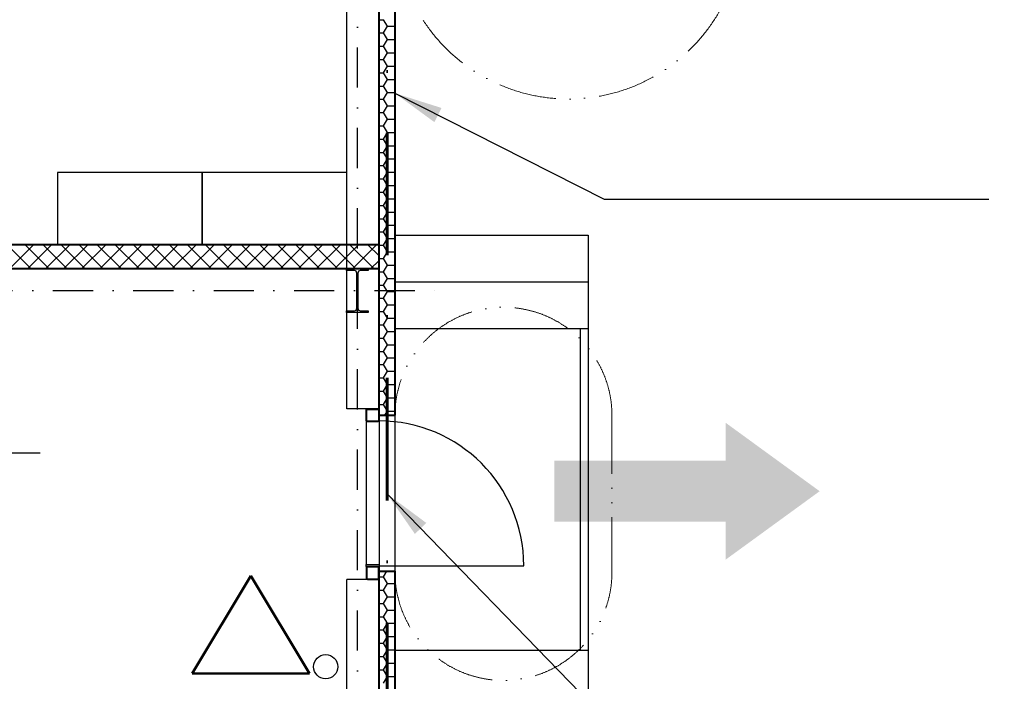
# Model space of a CAD drawing. Header units: millimetres. Extents: x 2886542 to 7567581, y -792623 to 134766.
# Tile 235 of 256: x 4805315 to 4811439, y -347867 to -343754. Entities that reach past the tile are written whole.
import ezdxf

# ---------------------------------------------------------------- set-up
doc = ezdxf.new("R2010")
doc.units = ezdxf.units.MM
for name, pattern in [('ACAD_ISO04W100', [30, 24, -3, 0, -3]), ('ACAD_ISO12W100', [21, 12, -3, 0, -3, 0, -3]), ('DASHDOT', [1, 0.5, -0.25, 0, -0.25]), ('DASHDOTX2', [50.8, 25.4, -12.7, 0, -12.7]), ('XKITLINE00', [0])]:
    doc.linetypes.add(name, pattern=pattern)
doc.layers.add('CKPROSTUPY_NADROVINOU', color=7, linetype='DASHDOT', lineweight=25)
doc.layers.add('IN_NS_TLUSTA', color=1, linetype='Continuous', lineweight=40)
doc.layers.add('IN_NS_VYPLNE OTVORU', color=16, linetype='Continuous')
doc.layers.add('požárničina', color=10, linetype='Continuous')
doc.styles.add('ROMANT', font='romant')
doc.dimstyles.new('úhlová', dxfattribs={"dimscale": 0.2, "dimtxt": 2.5, "dimasz": 1.5, "dimexe": 0, "dimexo": 3, "dimgap": 1, "dimtad": 1, "dimdec": 0, "dimzin": 0, "dimdsep": 46, "dimtxsty": 'ROMANT', "dimcen": 5, "dimclrd": 256, "dimclre": 256, "dimclrt": 7, "dimadec": 1, "dimazin": 0, "dimtfac": 1, "dimtdec": 0, "dimtix": 1, "dimtmove": 2, "dimatfit": 3, "dimfxl": 0, "dimtvp": 2, "dimtolj": 1, "dimtzin": 0, "dimarcsym": 0})

msp = doc.modelspace()

# ---------------------------------------------------------------- hatches: boundary and pattern name
at = {"layer": 'požárničina', "linetype": 'ACAD_ISO04W100', "lineweight": 50, "ltscale": 50, "extrusion": (0, 0, -1)}
h = msp.add_hatch(color=256, dxfattribs=at)
h.paths.add_polyline_path([(-4809706.3, -346495.6), (-4808641.3, -346495.6), (-4808641.3, -346875.2), (-4809706.3, -346875.2)])
h.paths.add_polyline_path([(-4809706.3, -346260), (-4809706.3, -346495.6), (-4809706.3, -346875.2), (-4809706.3, -347110.8), (-4810290.8, -346685.4)])

# ---------------------------------------------------------------- linework, layer by layer
at = {"layer": 'CKPROSTUPY_NADROVINOU', "color": 0, "ltscale": 500}
for p, q in [((4807415.4, -361679.5), (4807415.4, -334462.1)), ((4743509.4, -345438.4), (4807982.6, -345438.4))]:
    msp.add_line(p, q, dxfattribs=at)
at = {"layer": 'IN_NS_TLUSTA', "color": 0}
for p, q in [((4807550.4, -346213.4), (4807550.4, -343163.4)), ((4807650.4, -346213.4), (4807650.4, -343163.4)), ((4807550.4, -345153.4), (4804830.4, -345153.4)), ((4807550.4, -345303.4), (4804830.4, -345303.4)), ((4807550.4, -346213.4), (4807650.4, -346213.4)), ((4807550.4, -347953.4), (4807550.4, -347183.4)), ((4807550.4, -347183.4), (4807650.4, -347183.4)), ((4807650.4, -347953.4), (4807650.4, -347183.4))]:
    msp.add_line(p, q, dxfattribs=at)
at = {"layer": 'IN_NS_VYPLNE OTVORU', "color": 0}
for p, q in [((4807350.4, -346173.4), (4807350.4, -339153.4)), ((4807550.4, -343753.5), (4807578.4, -343753.5)), ((4807602.2, -343794.8), (4807578.4, -343753.5)), ((4807550.4, -343836), (4807578.4, -343836)), ((4807578.4, -343836), (4807602.2, -343794.8)), ((4807602.2, -343877.3), (4807578.4, -343836)), ((4807602.2, -343794.8), (4807649.8, -343794.8)), ((4807649.8, -343794.8), (4807650.4, -343793.7)), ((4807650.4, -343795.8), (4807649.8, -343794.8)), ((4807578.4, -343918.5), (4807602.2, -343877.3)), ((4807602.2, -343877.3), (4807649.8, -343877.3)), ((4807649.8, -343877.3), (4807650.4, -343876.2)), ((4807650.4, -343878.3), (4807649.8, -343877.3)), ((4807550.4, -343918.5), (4807578.4, -343918.5)), ((4807602.2, -343959.8), (4807578.4, -343918.5)), ((4807578.4, -344001), (4807602.2, -343959.8)), ((4807602.2, -343959.8), (4807649.8, -343959.8)), ((4807649.8, -343959.8), (4807650.4, -343958.7)), ((4807650.4, -343960.8), (4807649.8, -343959.8)), ((4807550.4, -344001), (4807578.4, -344001)), ((4807602.2, -344042.3), (4807578.4, -344001)), ((4807550.4, -344083.5), (4807578.4, -344083.5)), ((4807578.4, -344083.5), (4807602.2, -344042.3)), ((4807602.2, -344124.7), (4807578.4, -344083.5)), ((4807602.2, -344042.3), (4807649.8, -344042.3)), ((4807649.8, -344042.3), (4807650.4, -344041.2)), ((4807650.4, -344043.3), (4807649.8, -344042.3)), ((4807578.4, -344166), (4807602.2, -344124.7)), ((4807602.2, -344124.7), (4807649.8, -344124.7)), ((4807649.8, -344124.7), (4807650.4, -344123.7)), ((4807650.4, -344125.8), (4807649.8, -344124.7)), ((4807550.4, -344166), (4807578.4, -344166)), ((4807602.2, -344207.2), (4807578.4, -344166)), ((4807578.4, -344248.5), (4807602.2, -344207.2)), ((4807602.2, -344207.2), (4807649.8, -344207.2)), ((4807649.8, -344207.2), (4807650.4, -344206.2)), ((4807650.4, -344208.3), (4807649.8, -344207.2)), ((4807550.4, -344248.5), (4807578.4, -344248.5)), ((4807602.2, -344289.7), (4807578.4, -344248.5)), ((4807550.4, -344331), (4807578.4, -344331)), ((4807578.4, -344331), (4807602.2, -344289.7)), ((4807602.2, -344372.2), (4807578.4, -344331)), ((4807602.2, -344289.7), (4807649.8, -344289.7)), ((4807649.8, -344289.7), (4807650.4, -344288.7)), ((4807650.4, -344290.8), (4807649.8, -344289.7)), ((4807578.4, -344413.5), (4807602.2, -344372.2)), ((4807602.2, -344372.2), (4807649.8, -344372.2)), ((4807649.8, -344372.2), (4807650.4, -344371.2)), ((4807650.4, -344373.2), (4807649.8, -344372.2)), ((4807550.4, -344413.5), (4807578.4, -344413.5)), ((4807602.2, -344454.7), (4807578.4, -344413.5)), ((4807578.4, -344495.9), (4807602.2, -344454.7)), ((4807602.2, -344454.7), (4807649.8, -344454.7)), ((4807649.8, -344454.7), (4807650.4, -344453.7)), ((4807650.4, -344455.7), (4807649.8, -344454.7)), ((4807550.4, -344495.9), (4807578.4, -344495.9)), ((4807602.2, -344537.2), (4807578.4, -344495.9)), ((4807550.4, -344578.4), (4807578.4, -344578.4)), ((4807578.4, -344578.4), (4807602.2, -344537.2)), ((4807602.2, -344619.7), (4807578.4, -344578.4)), ((4807602.2, -344537.2), (4807649.8, -344537.2)), ((4807649.8, -344537.2), (4807650.4, -344536.1)), ((4807650.4, -344538.2), (4807649.8, -344537.2)), ((4807578.4, -344660.9), (4807602.2, -344619.7)), ((4807602.2, -344619.7), (4807649.8, -344619.7)), ((4807649.8, -344619.7), (4807650.4, -344618.6)), ((4807650.4, -344620.7), (4807649.8, -344619.7)), ((4807550.4, -344660.9), (4807578.4, -344660.9)), ((4807602.2, -344702.2), (4807578.4, -344660.9)), ((4807578.4, -344743.4), (4807602.2, -344702.2)), ((4807602.2, -344702.2), (4807649.8, -344702.2)), ((4807649.8, -344702.2), (4807650.4, -344701.1)), ((4807650.4, -344703.2), (4807649.8, -344702.2)), ((4807550.4, -344743.4), (4807578.4, -344743.4)), ((4807602.2, -344784.7), (4807578.4, -344743.4)), ((4807550.4, -344825.9), (4807578.4, -344825.9)), ((4807578.4, -344825.9), (4807602.2, -344784.7)), ((4807602.2, -344867.1), (4807578.4, -344825.9)), ((4807602.2, -344784.7), (4807649.8, -344784.7)), ((4807649.8, -344784.7), (4807650.4, -344783.6)), ((4807650.4, -344785.7), (4807649.8, -344784.7)), ((4807578.4, -344908.4), (4807602.2, -344867.1)), ((4807602.2, -344867.1), (4807649.8, -344867.1)), ((4807649.8, -344867.1), (4807650.4, -344866.1)), ((4807650.4, -344868.2), (4807649.8, -344867.1)), ((4807550.4, -344908.4), (4807578.4, -344908.4)), ((4807602.2, -344949.6), (4807578.4, -344908.4)), ((4807578.4, -344990.9), (4807602.2, -344949.6)), ((4807602.2, -344949.6), (4807649.8, -344949.6)), ((4807649.8, -344949.6), (4807650.4, -344948.6)), ((4807650.4, -344950.7), (4807649.8, -344949.6)), ((4807550.4, -344990.9), (4807578.4, -344990.9)), ((4807602.2, -345032.1), (4807578.4, -344990.9)), ((4807578.4, -345073.4), (4807602.2, -345032.1)), ((4807602.2, -345032.1), (4807649.8, -345032.1)), ((4807649.8, -345032.1), (4807650.4, -345031.1)), ((4807650.4, -345033.2), (4807649.8, -345032.1)), ((4807550.4, -345073.4), (4807578.4, -345073.4)), ((4807602.2, -345114.6), (4807578.4, -345073.4)), ((4807578.4, -345155.9), (4807602.2, -345114.6)), ((4807602.2, -345114.6), (4807649.8, -345114.6)), ((4807649.8, -345114.6), (4807650.4, -345113.6)), ((4807650.4, -345115.6), (4807649.8, -345114.6)), ((4807650.4, -345093.4), (4808850.4, -345093.4)), ((4808850.4, -345093.4), (4808850.4, -348253.4)), ((4805386.4, -345303.4), (4805236.5, -345153.4)), ((4805251.8, -345303.4), (4805401.8, -345153.4)), ((4805498.7, -345303.4), (4805348.7, -345153.4)), ((4805364.1, -345303.4), (4805514, -345153.4)), ((4805611, -345303.4), (4805461, -345153.4)), ((4805476.3, -345303.4), (4805626.3, -345153.4)), ((4805723.2, -345303.4), (4805573.2, -345153.4)), ((4805588.6, -345303.4), (4805738.5, -345153.4)), ((4805835.5, -345303.4), (4805685.5, -345153.4)), ((4805700.8, -345303.4), (4805850.8, -345153.4)), ((4805947.7, -345303.4), (4805797.7, -345153.4)), ((4805813.1, -345303.4), (4805963.1, -345153.4)), ((4806060, -345303.4), (4805910, -345153.4)), ((4805925.3, -345303.4), (4806075.3, -345153.4)), ((4806172.2, -345303.4), (4806022.2, -345153.4)), ((4806037.6, -345303.4), (4806187.6, -345153.4)), ((4806284.5, -345303.4), (4806134.5, -345153.4)), ((4806149.8, -345303.4), (4806299.8, -345153.4)), ((4806396.7, -345303.4), (4806246.7, -345153.4)), ((4806262.1, -345303.4), (4806412.1, -345153.4)), ((4806509, -345303.4), (4806359, -345153.4)), ((4806374.3, -345303.4), (4806524.3, -345153.4)), ((4806621.2, -345303.4), (4806471.3, -345153.4)), ((4806486.6, -345303.4), (4806636.6, -345153.4)), ((4806733.5, -345303.4), (4806583.5, -345153.4)), ((4806598.8, -345303.4), (4806748.8, -345153.4)), ((4806845.8, -345303.4), (4806695.8, -345153.4)), ((4806711.1, -345303.4), (4806861.1, -345153.4)), ((4806958, -345303.4), (4806808, -345153.4)), ((4806823.3, -345303.4), (4806973.3, -345153.4)), ((4807070.3, -345303.4), (4806920.3, -345153.4)), ((4806935.6, -345303.4), (4807085.6, -345153.4)), ((4807182.5, -345303.4), (4807032.5, -345153.4)), ((4807047.8, -345303.4), (4807197.8, -345153.4)), ((4807294.8, -345303.4), (4807144.8, -345153.4)), ((4807160.1, -345303.4), (4807310.1, -345153.4)), ((4807407, -345303.4), (4807257, -345153.4)), ((4807272.3, -345303.4), (4807422.3, -345153.4)), ((4807519.3, -345303.4), (4807369.3, -345153.4)), ((4807384.6, -345303.4), (4807534.6, -345153.4)), ((4807550.4, -345222.2), (4807481.5, -345153.4)), ((4807550.4, -345155.9), (4807578.4, -345155.9)), ((4807602.2, -345197.1), (4807578.4, -345155.9)), ((4807496.9, -345303.4), (4807550.4, -345249.8)), ((4807550.4, -345238.3), (4807578.4, -345238.3)), ((4807578.4, -345238.3), (4807602.2, -345197.1)), ((4807602.2, -345279.6), (4807578.4, -345238.3)), ((4807602.2, -345197.1), (4807649.8, -345197.1)), ((4807649.8, -345197.1), (4807650.4, -345196.1)), ((4807650.4, -345198.1), (4807649.8, -345197.1)), ((4807347.9, -345313.6), (4807347.9, -345303.4)), ((4807347.9, -345303.4), (4807482.9, -345303.4)), ((4807397.1, -345313.6), (4807347.9, -345313.6)), ((4807482.9, -345313.6), (4807433.7, -345313.6)), ((4807482.9, -345303.4), (4807482.9, -345313.6)), ((4807578.4, -345320.8), (4807602.2, -345279.6)), ((4807602.2, -345279.6), (4807649.8, -345279.6)), ((4807649.8, -345279.6), (4807650.4, -345278.5)), ((4807650.4, -345280.6), (4807649.8, -345279.6)), ((4807412.1, -345548.2), (4807412.1, -345328.6)), ((4807418.7, -345328.6), (4807418.7, -345548.2)), ((4807550.4, -345320.8), (4807578.4, -345320.8)), ((4807602.2, -345362.1), (4807578.4, -345320.8)), ((4807578.4, -345403.3), (4807602.2, -345362.1)), ((4807602.2, -345362.1), (4807649.8, -345362.1)), ((4807649.8, -345362.1), (4807650.4, -345361)), ((4807650.4, -345363.1), (4807649.8, -345362.1)), ((4807550.4, -345403.3), (4807578.4, -345403.3)), ((4807602.2, -345444.6), (4807578.4, -345403.3)), ((4807650.4, -345383.4), (4808850.4, -345383.4)), ((4807550.4, -345485.8), (4807578.4, -345485.8)), ((4807578.4, -345485.8), (4807602.2, -345444.6)), ((4807602.2, -345527.1), (4807578.4, -345485.8)), ((4807602.2, -345444.6), (4807649.8, -345444.6)), ((4807649.8, -345444.6), (4807650.4, -345443.5)), ((4807650.4, -345445.6), (4807649.8, -345444.6)), ((4807578.4, -345568.3), (4807602.2, -345527.1)), ((4807602.2, -345527.1), (4807649.8, -345527.1)), ((4807649.8, -345527.1), (4807650.4, -345526)), ((4807650.4, -345528.1), (4807649.8, -345527.1)), ((4807347.9, -345573.4), (4807347.9, -345563.2)), ((4807347.9, -345563.2), (4807397.1, -345563.2)), ((4807482.9, -345573.4), (4807347.9, -345573.4)), ((4807433.7, -345563.2), (4807482.9, -345563.2)), ((4807482.9, -345563.2), (4807482.9, -345573.4)), ((4807550.4, -345568.3), (4807578.4, -345568.3)), ((4807602.2, -345609.5), (4807578.4, -345568.3)), ((4807578.4, -345650.8), (4807602.2, -345609.5)), ((4807602.2, -345609.5), (4807649.8, -345609.5)), ((4807649.8, -345609.5), (4807650.4, -345608.5)), ((4807650.4, -345610.6), (4807649.8, -345609.5)), ((4807550.4, -345650.8), (4807578.4, -345650.8)), ((4807602.2, -345692), (4807578.4, -345650.8)), ((4807650.4, -345673.4), (4808850.4, -345673.4)), ((4808800.4, -345673.4), (4808800.4, -347673.4)), ((4807550.4, -345733.3), (4807578.4, -345733.3)), ((4807578.4, -345733.3), (4807602.2, -345692)), ((4807602.2, -345774.5), (4807578.4, -345733.3)), ((4807602.2, -345692), (4807649.8, -345692)), ((4807649.8, -345692), (4807650.4, -345691)), ((4807650.4, -345693.1), (4807649.8, -345692)), ((4807578.4, -345815.8), (4807602.2, -345774.5)), ((4807602.2, -345774.5), (4807649.8, -345774.5)), ((4807649.8, -345774.5), (4807650.4, -345773.5)), ((4807650.4, -345775.6), (4807649.8, -345774.5)), ((4807550.4, -345815.8), (4807578.4, -345815.8)), ((4807602.2, -345857), (4807578.4, -345815.8)), ((4807578.4, -345898.3), (4807602.2, -345857)), ((4807602.2, -345857), (4807649.8, -345857)), ((4807649.8, -345857), (4807650.4, -345856)), ((4807650.4, -345858), (4807649.8, -345857)), ((4807550.4, -345898.3), (4807578.4, -345898.3)), ((4807602.2, -345939.5), (4807578.4, -345898.3)), ((4807550.4, -345980.7), (4807578.4, -345980.7)), ((4807578.4, -345980.7), (4807602.2, -345939.5)), ((4807602.2, -346022), (4807578.4, -345980.7)), ((4807602.2, -345939.5), (4807649.8, -345939.5)), ((4807649.8, -345939.5), (4807650.4, -345938.5)), ((4807650.4, -345940.5), (4807649.8, -345939.5)), ((4807578.4, -346063.2), (4807602.2, -346022)), ((4807602.2, -346022), (4807649.8, -346022)), ((4807649.8, -346022), (4807650.4, -346020.9)), ((4807650.4, -346023), (4807649.8, -346022)), ((4807550.4, -346063.2), (4807578.4, -346063.2)), ((4807602.2, -346104.5), (4807578.4, -346063.2)), ((4807578.4, -346145.7), (4807602.2, -346104.5)), ((4807602.2, -346104.5), (4807649.8, -346104.5)), ((4807649.8, -346104.5), (4807650.4, -346103.4)), ((4807650.4, -346105.5), (4807649.8, -346104.5)), ((4807550.4, -346173.4), (4807350.4, -346173.4)), ((4807472.7, -346175.7), (4807475.3, -346174)), ((4807475.3, -346174), (4807478.4, -346173.4)), ((4807478.4, -346173.4), (4807542.4, -346173.4)), ((4807542.4, -346173.4), (4807545.5, -346174)), ((4807545.5, -346174), (4807548.1, -346175.7)), ((4807550.4, -346145.7), (4807578.4, -346145.7)), ((4807602.2, -346187), (4807578.4, -346145.7)), ((4807470.4, -346181.4), (4807471, -346178.3)), ((4807470.4, -346245.4), (4807470.4, -346181.4)), ((4807471, -346178.3), (4807472.7, -346175.7)), ((4807474.4, -346181.4), (4807474.7, -346179.8)), ((4807474.4, -346245.4), (4807474.4, -346181.4)), ((4807474.7, -346179.8), (4807475.6, -346178.5)), ((4807475.6, -346178.5), (4807476.9, -346177.7)), ((4807476.9, -346177.7), (4807478.4, -346177.4)), ((4807478.4, -346177.4), (4807542.4, -346177.4)), ((4807542.4, -346177.4), (4807543.9, -346177.7)), ((4807543.9, -346177.7), (4807545.2, -346178.5)), ((4807545.2, -346178.5), (4807546.1, -346179.8)), ((4807546.1, -346179.8), (4807546.4, -346181.4)), ((4807546.4, -346181.4), (4807546.4, -346245.4)), ((4807548.1, -346175.7), (4807549.8, -346178.3)), ((4807549.8, -346178.3), (4807550.4, -346181.4)), ((4807550.4, -346181.4), (4807550.4, -346245.4)), ((4807550.4, -346207.4), (4807550.4, -347189.4)), ((4807586.9, -346213.4), (4807602.2, -346187)), ((4807602.2, -346187), (4807649.8, -346187)), ((4807649.8, -346187), (4807650.4, -346185.9)), ((4807650.4, -346188), (4807649.8, -346187)), ((4807470.4, -346245.4), (4807470.4, -347140.7)), ((4807471, -346248.4), (4807470.4, -346245.4)), ((4807472.7, -346251), (4807471, -346248.4)), ((4807475.3, -346252.8), (4807472.7, -346251)), ((4807474.7, -346246.9), (4807474.4, -346245.4)), ((4807475.6, -346248.2), (4807474.7, -346246.9)), ((4807478.4, -346253.4), (4807475.3, -346252.8)), ((4807476.9, -346249.1), (4807475.6, -346248.2)), ((4807478.4, -346249.4), (4807476.9, -346249.1)), ((4807542.4, -346249.4), (4807478.4, -346249.4)), ((4807542.4, -346253.4), (4807478.4, -346253.4)), ((4807543.9, -346249.1), (4807542.4, -346249.4)), ((4807545.5, -346252.8), (4807542.4, -346253.4)), ((4807545.2, -346248.2), (4807543.9, -346249.1)), ((4807546.1, -346246.9), (4807545.2, -346248.2)), ((4807548.1, -346251), (4807545.5, -346252.8)), ((4807546.4, -346245.4), (4807546.1, -346246.9)), ((4807549.8, -346248.4), (4807548.1, -346251)), ((4807550.4, -346245.4), (4807549.8, -346248.4)), ((4807470.4, -347153.4), (4807470.4, -347140.7)), ((4807470.4, -347140.7), (4807550.4, -347140.7)), ((4807550.4, -347153.4), (4807470.4, -347153.4)), ((4807475.3, -347154), (4807472.7, -347155.7)), ((4807478.4, -347153.4), (4807475.3, -347154)), ((4807542.4, -347153.4), (4807478.4, -347153.4)), ((4807545.5, -347154), (4807542.4, -347153.4)), ((4807548.1, -347155.7), (4807545.5, -347154)), ((4807550.4, -347140.7), (4807550.4, -347153.4)), ((4807550.4, -347148.4), (4808450.4, -347148.4)), ((4807471, -347158.3), (4807470.4, -347161.4)), ((4807470.4, -347161.4), (4807470.4, -347225.4)), ((4807472.7, -347155.7), (4807471, -347158.3)), ((4807474.7, -347159.8), (4807474.4, -347161.4)), ((4807474.4, -347161.4), (4807474.4, -347225.4)), ((4807475.6, -347158.5), (4807474.7, -347159.8)), ((4807476.9, -347157.7), (4807475.6, -347158.5)), ((4807478.4, -347157.4), (4807476.9, -347157.7)), ((4807542.4, -347157.4), (4807478.4, -347157.4)), ((4807543.9, -347157.7), (4807542.4, -347157.4)), ((4807545.2, -347158.5), (4807543.9, -347157.7)), ((4807546.1, -347159.8), (4807545.2, -347158.5)), ((4807546.4, -347225.4), (4807546.1, -347159.8)), ((4807549.8, -347158.3), (4807548.1, -347155.7)), ((4807550.4, -347161.4), (4807549.8, -347158.3)), ((4807550.4, -347225.4), (4807550.4, -347161.4)), ((4807578.4, -347218.1), (4807598.4, -347183.4)), ((4807350.4, -347953.4), (4807350.4, -347233.4)), ((4807500.4, -347233.4), (4807350.4, -347233.4)), ((4807470.4, -347225.4), (4807471, -347228.4)), ((4807471, -347228.4), (4807472.7, -347231)), ((4807472.7, -347231), (4807475.3, -347232.8)), ((4807474.4, -347225.4), (4807474.7, -347226.9)), ((4807474.7, -347226.9), (4807475.6, -347228.2)), ((4807475.3, -347232.8), (4807478.4, -347233.4)), ((4807475.6, -347228.2), (4807476.9, -347229.1)), ((4807476.9, -347229.1), (4807478.4, -347229.4)), ((4807478.4, -347229.4), (4807542.4, -347229.4)), ((4807478.4, -347233.4), (4807542.4, -347233.4)), ((4807542.4, -347229.4), (4807543.9, -347229.1)), ((4807542.4, -347233.4), (4807545.5, -347232.8)), ((4807543.9, -347229.1), (4807545.2, -347228.2)), ((4807545.2, -347228.2), (4807546.1, -347226.9)), ((4807545.5, -347232.8), (4807548.1, -347231)), ((4807546.1, -347226.9), (4807546.4, -347225.4)), ((4807548.1, -347231), (4807549.8, -347228.4)), ((4807549.8, -347228.4), (4807550.4, -347225.4)), ((4807550.4, -347218.1), (4807578.4, -347218.1)), ((4807602.2, -347259.3), (4807578.4, -347218.1)), ((4807578.4, -347300.6), (4807602.2, -347259.3)), ((4807602.2, -347259.3), (4807649.8, -347259.3)), ((4807649.8, -347259.3), (4807650.4, -347258.3)), ((4807650.4, -347260.4), (4807649.8, -347259.3)), ((4807550.4, -347300.6), (4807578.4, -347300.6)), ((4807602.2, -347341.8), (4807578.4, -347300.6)), ((4807550.4, -347383.1), (4807578.4, -347383.1)), ((4807578.4, -347383.1), (4807602.2, -347341.8)), ((4807602.2, -347424.3), (4807578.4, -347383.1)), ((4807602.2, -347341.8), (4807649.8, -347341.8)), ((4807649.8, -347341.8), (4807650.4, -347340.8)), ((4807650.4, -347342.8), (4807649.8, -347341.8)), ((4807578.4, -347465.5), (4807602.2, -347424.3)), ((4807602.2, -347424.3), (4807649.8, -347424.3)), ((4807649.8, -347424.3), (4807650.4, -347423.3)), ((4807650.4, -347425.3), (4807649.8, -347424.3)), ((4807550.4, -347465.5), (4807578.4, -347465.5)), ((4807602.2, -347506.8), (4807578.4, -347465.5)), ((4807578.4, -347548), (4807602.2, -347506.8)), ((4807602.2, -347506.8), (4807649.8, -347506.8)), ((4807649.8, -347506.8), (4807650.4, -347505.7)), ((4807650.4, -347507.8), (4807649.8, -347506.8)), ((4807550.4, -347548), (4807578.4, -347548)), ((4807602.2, -347589.3), (4807578.4, -347548)), ((4807550.4, -347630.5), (4807578.4, -347630.5)), ((4807578.4, -347630.5), (4807602.2, -347589.3)), ((4807602.2, -347671.8), (4807578.4, -347630.5)), ((4807602.2, -347589.3), (4807649.8, -347589.3)), ((4807649.8, -347589.3), (4807650.4, -347588.2)), ((4807650.4, -347590.3), (4807649.8, -347589.3)), ((4807578.4, -347713), (4807602.2, -347671.8)), ((4807602.2, -347671.8), (4807649.8, -347671.8)), ((4807649.8, -347671.8), (4807650.4, -347670.7)), ((4807650.4, -347672.8), (4807649.8, -347671.8)), ((4807650.4, -347673.4), (4808850.4, -347673.4)), ((4807550.4, -347713), (4807578.4, -347713)), ((4807602.2, -347754.3), (4807578.4, -347713)), ((4807578.4, -347795.5), (4807602.2, -347754.3)), ((4807602.2, -347754.3), (4807649.8, -347754.3)), ((4807649.8, -347754.3), (4807650.4, -347753.2)), ((4807650.4, -347755.3), (4807649.8, -347754.3)), ((4807550.4, -347795.5), (4807578.4, -347795.5)), ((4807602.2, -347836.7), (4807578.4, -347795.5)), ((4807578.4, -347878), (4807602.2, -347836.7)), ((4807602.2, -347836.7), (4807649.8, -347836.7)), ((4807649.8, -347836.7), (4807650.4, -347835.7)), ((4807650.4, -347837.8), (4807649.8, -347836.7))]:
    msp.add_line(p, q, dxfattribs=at)
at = {"layer": 'IN_NS_VYPLNE OTVORU', "color": 0, "ltscale": 10}
for p, q in [((4806450.4, -344703.4), (4805550.4, -344703.4)), ((4805550.4, -344703.4), (4805550.4, -345153.4)), ((4807350.4, -344703.4), (4806450.4, -344703.4)), ((4806450.4, -344703.4), (4806450.4, -345153.4)), ((4806450.4, -345153.4), (4806450.4, -344703.4)), ((4807350.4, -345153.4), (4807350.4, -344703.4)), ((4805550.4, -345153.4), (4806450.4, -345153.4)), ((4806450.4, -345153.4), (4807350.4, -345153.4))]:
    msp.add_line(p, q, dxfattribs=at)
at = {"layer": 'IN_NS_VYPLNE OTVORU', "color": 0, "linetype": 'XKITLINE00', "lineweight": 0}
for p, q in [((4807478.4, -346173.4), (4807542.4, -346173.4)), ((4807478.4, -346173.4), (4807542.4, -346173.4)), ((4807478.4, -346177.4), (4807542.4, -346177.4)), ((4807478.4, -346177.4), (4807542.4, -346177.4))]:
    msp.add_line(p, q, dxfattribs=at)
at = {"layer": 'IN_NS_VYPLNE OTVORU', "color": 0, "ltscale": 50}
msp.add_line((4807650.4, -347183.4), (4807650.4, -346213.4), dxfattribs=at)
at = {"layer": 'IN_NS_VYPLNE OTVORU', "color": 0}
msp.add_circle((4807218.4, -347776.6), 75, dxfattribs=at)
for centre, radius, start, end in [((4807397.1, -345328.6), 15, 0, 90), ((4807433.7, -345328.6), 15, 90, 180), ((4807397.1, -345548.2), 15, 270, 360), ((4807433.7, -345548.2), 15, 180, 270), ((4807550.4, -347148.4), 900, 0, 90)]:
    msp.add_arc(centre, radius, start, end, dxfattribs=at)
at = {"layer": 'požárničina', "linetype": 'DASHDOTX2', "lineweight": 60, "ltscale": 30}
msp.add_line((4807599.9, -348266.5), (4807599.9, -338906.5), dxfattribs=at)
at = {"layer": 'požárničina', "linetype": 'ACAD_ISO12W100', "lineweight": 0, "ltscale": 30}
msp.add_line((4808999.1, -346216.7), (4808999.1, -347186.7), dxfattribs=at)
at = {"layer": 'požárničina', "linetype": 'ACAD_ISO04W100', "lineweight": 50, "ltscale": 50, "extrusion": (0, 0, -1)}
for p, q in [((4806387.3, -347818), (4806752.5, -347211.1)), ((4807117.7, -347818), (4806752.5, -347211.1)), ((4806387.3, -347818), (4807117.7, -347818))]:
    msp.add_line(p, q, dxfattribs=at)
at = {"layer": 'požárničina', "linetype": 'ACAD_ISO12W100', "lineweight": 0, "ltscale": 30}
for centre, radius, start, end in [((4808729.1, -343166.7), 1080, 179.79777, 0), ((4808324.1, -346216.7), 675, 0, 180), ((4808324.1, -347186.7), 675, 180, 0)]:
    msp.add_arc(centre, radius, start, end, dxfattribs=at)

# ---------------------------------------------------------------- leaders
at = {"layer": 'požárničina'}
for points in [[(4807649.1, -344210.7), (4808949.7, -344870), (4811343, -344870)], [(4801749.1, -348056.7), (4803049.7, -346446.9), (4805443, -346446.9)], [(4807599.9, -346701.7), (4809319.3, -348472.2), (4813512, -348472.2)]]:
    msp.add_leader(points, dimstyle='úhlová', override={"dimasz": 1500, "dimgap": 1, "dimtad": 0}, dxfattribs=at)

doc.saveas('drawing.dxf')
